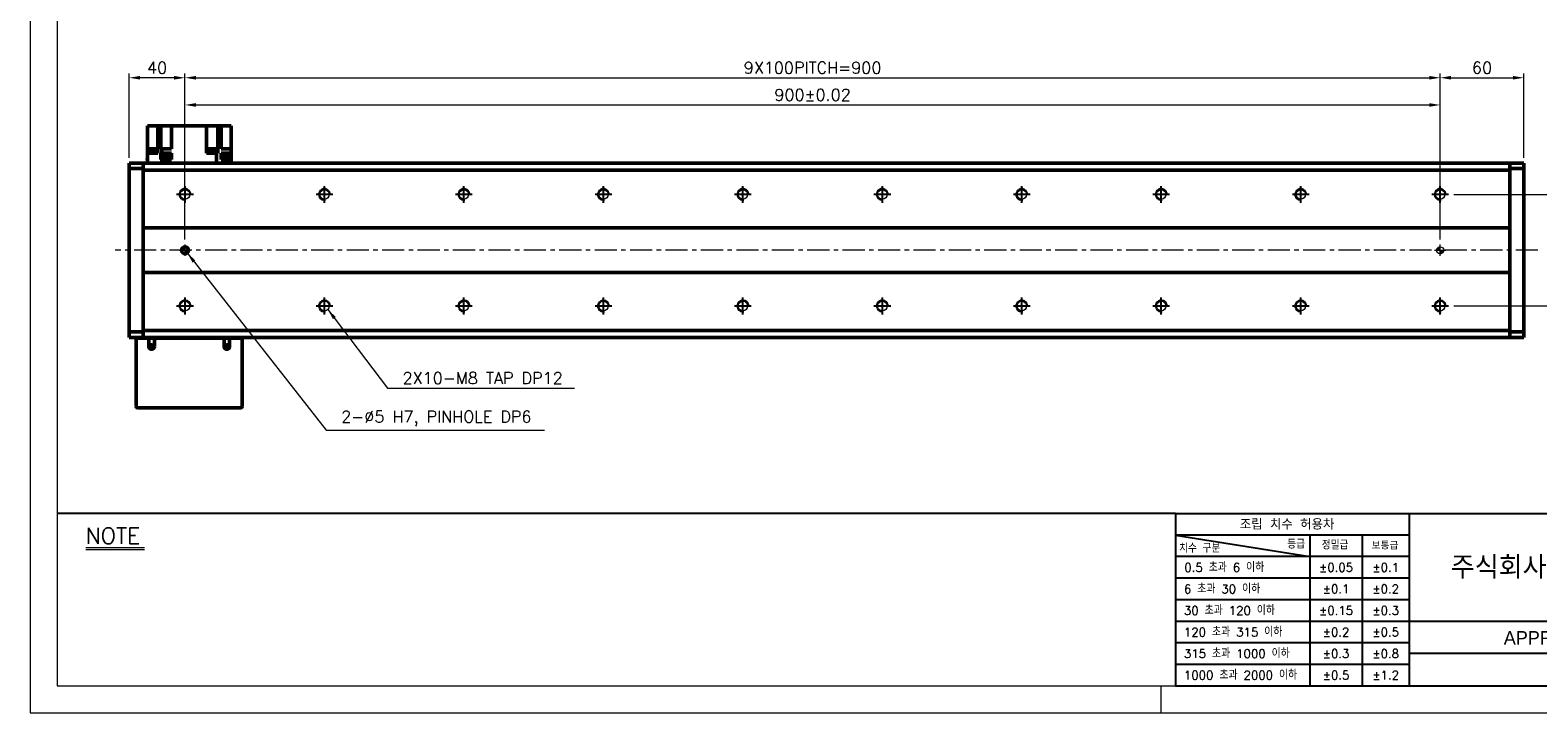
# Model space of a CAD drawing. Header units: millimetres. Extents: x 46891 to 50168, y 6223 to 9676.
# Tile 1 of 5: x 48547 to 49628, y 8529 to 9018. Entities that reach past the tile are written whole.
import ezdxf
from ezdxf.enums import TextEntityAlignment as Align

# ---------------------------------------------------------------- set-up
doc = ezdxf.new("R2010")
doc.units = ezdxf.units.MM
doc.header["$LTSCALE"] = 0.5
doc.linetypes.add('CENTER', pattern=[50.8, 31.75, -6.35, 6.35, -6.35])
doc.layers.get('0').update_dxf_attribs({"lineweight": 20})
for name, color, linetype, lineweight in [('1', 1, 'CENTER', 13), ('4', 4, 'Continuous', 13), ('외형선(ISO)', 7, 'Continuous', 50)]:
    doc.layers.add(name, color=color, linetype=linetype, lineweight=lineweight)
for name, color, linetype in [('3', 3, 'Continuous'), ('C', 1, 'CENTER'), ('DIM', 4, 'Continuous')]:
    doc.layers.add(name, color=color, linetype=linetype)
doc.styles.add('ACISOGDT', font='amgdt.shx')
doc.styles.add('DSR TEXT', font='romans.shx', dxfattribs={"bigfont": 'whgtxt.shx'})
doc.styles.get("Standard").update_dxf_attribs({"font": 'romans.shx', "bigfont": 'whgtxt.shx'})
doc.dimstyles.new('DSR', dxfattribs={"dimscale": 2, "dimtxt": 3, "dimasz": 3, "dimexe": 0.5, "dimexo": 0.5, "dimgap": 0.5, "dimtad": 1, "dimdsep": 46, "dimtxsty": 'Standard', "dimcen": 2.5, "dimclrd": 4, "dimclre": 4, "dimclrt": 2, "dimadec": 0, "dimazin": 2, "dimtfac": 1, "dimtmove": 0, "dimatfit": 3, "dimfxl": 0, "dimlwd": -1, "dimlwe": -1, "dimarcsym": 0})

# ---------------------------------------------------------------- blocks, each defined once
blk = doc.blocks.new('A$C13F00394')
for p, q in [((-202.34, 25.67), (-191.42, 25.67)), ((-202.34, 25.3), (-191.42, 25.3))]:
    blk.add_line(p, q)
at = {"layer": '3'}
for p, q in [((0, 32), (-207.68, 32)), ((0, 32), (202.32, 32)), ((0, 32), (0, 0)), ((43.43, 32), (43.43, 0)), ((0, 28), (25, 24)), ((43.43, 28), (0, 28)), ((25, 28), (25, 0)), ((34.7, 28), (34.7, 0)), ((43.43, 24), (0, 24)), ((43.43, 20), (0, 20)), ((43.43, 16), (0, 16)), ((0, 12), (129.32, 12)), ((43.43, 8), (0, 8)), ((97.32, 6), (43.43, 6)), ((43.43, 4), (0, 4)), ((0, 0), (202.32, 0))]:
    blk.add_line(p, q, dxfattribs=at)
at = {"color": 0, "style": 'DSR TEXT'}
for s, height, p in [('조립 치수 허용차', 2, (11.97, 29.02)), ('치수 구분', 1.5, (0.69, 24.78)), ('등급', 1.5, (20.77, 25.52)), ('정밀급', 1.5, (27.18, 25.37)), ('보통급', 1.3, (36.41, 25.38)), (' 0.5 초과 6 이하', 1.6, (0.56, 21.19)), (' 6 초과 30 이하', 1.6, (0.49, 17.19)), (' 30 초과 120 이하', 1.6, (0.49, 13.19)), (' 120 초과 315 이하', 1.6, (0.49, 9.19)), (' 315 초과 1000 이하', 1.6, (0.49, 5.19)), (' 1000 초과 2000 이하', 1.6, (0.49, 1.19))]:
    blk.add_text(s, height=height, dxfattribs=at).set_placement(p)
at = {"color": 7, "style": 'ACISOGDT'}
blk.add_text('APPROVED', height=2.5, dxfattribs=at).set_placement((70.28, 8.93), align=Align.MIDDLE_CENTER)
at = {"color": 0, "char_height": 1.6, "attachment_point": 5, "style": 'DSR TEXT'}
for s, insert in [('%%P0.05', (29.85, 22)), ('%%P0.1', (39.07, 22)), ('%%P0.1', (29.85, 18)), ('%%P0.2', (39.07, 18)), ('%%P0.15', (29.85, 14)), ('%%P0.3', (39.07, 14)), ('%%P0.2', (29.85, 10)), ('%%P0.5', (39.07, 10)), ('%%P0.3', (29.85, 6)), ('%%P0.8', (39.07, 6)), ('%%P0.5', (29.85, 2)), ('%%P1.2', (39.07, 2))]:
    blk.add_mtext(s, dxfattribs=dict(at, insert=insert))
at = {"color": 7, "insert": (70.37, 22), "char_height": 4.2, "attachment_point": 5, "style": 'DSR TEXT'}
blk.add_mtext('주식회사 디에스알', dxfattribs=at)
at = {"layer": '4', "color": 0, "style": 'DSR TEXT'}
blk.add_text('NOTE', height=3, dxfattribs=at).set_placement((-202.39, 26.38))
blk = doc.blocks.new('A$C1C1952E1')
at = {"color": 1}
blk.add_lwpolyline([(0, 0), (420, 0), (420, 297), (0, 297)], close=True, dxfattribs=at)
at = {"color": 3}
blk.add_lwpolyline([(5, 5), (415, 5), (415, 292), (5, 292)], close=True, dxfattribs=at)
blk = doc.blocks.new('A$C33E56CC6')
h = blk.add_hatch()
h.set_pattern_fill('ANSI31', color=256, style=0)
h.set_pattern_definition([(45, (-7065.45672, -6508.5399), (-0.0883883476, 0.0883883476), [])])
h.paths.add_polyline_path([(4, 6.5, 0.414214), (1.5, 4), (4, 4)])
h.paths.add_polyline_path([(6.5, 4), (4, 4), (4, 1.5, 0.414214)])
blk.add_circle((4, 4), 2.5)
at = {"layer": '1'}
for p, q in [((0, 4), (8, 4)), ((4, 0), (4, 8))]:
    blk.add_line(p, q, dxfattribs=at)
blk = doc.blocks.new('tap8')
blk.add_circle((0, 0), 3.4)
at = {"layer": 'C', "color": 1, "linetype": 'CENTER'}
for p, q in [((-6, 0), (6, 0)), ((0, -6), (0, 6))]:
    blk.add_line(p, q, dxfattribs=at)
at = {"layer": 'DIM', "color": 3}
blk.add_arc((0, 0), 4, 263.8455, 189.4314, dxfattribs=at)
blk = doc.blocks.new('*D114')
at = {"color": 1, "linetype": 'ByBlock'}
for p, q in [((48657.7, 8868.3), (48657.7, 8967.8)), ((48665.5, 8964.8), (49549.9, 8964.8)), ((49557.7, 8868.3), (49557.7, 8967.8))]:
    blk.add_line(p, q, dxfattribs=at)
at = {"color": 1}
for points in [[(48665.5, 8966.1), (48665.5, 8963.5), (48657.7, 8964.8)], [(49549.9, 8966.1), (49549.9, 8963.5), (49557.7, 8964.8)]]:
    blk.add_solid(points, dxfattribs=at)
at = {"layer": 'Defpoints', "color": 0}
for p in [(49557.7, 8964.8), (48657.7, 8864.7), (49557.7, 8864.7)]:
    blk.add_point(p, dxfattribs=at)
at = {"color": 3, "insert": (49107.7, 8972), "char_height": 8.4, "attachment_point": 5, "style": 'DSR TEXT'}
blk.add_mtext('900%%P0.02', dxfattribs=at)
blk = doc.blocks.new('*D116')
at = {"color": 1, "linetype": 'ByBlock'}
for p, q in [((49557.7, 8911.9), (49557.7, 8987.3)), ((49565.5, 8984.3), (49609.9, 8984.3)), ((49617.7, 8926.8), (49617.7, 8987.3))]:
    blk.add_line(p, q, dxfattribs=at)
at = {"color": 1}
for points in [[(49565.5, 8985.6), (49565.5, 8983), (49557.7, 8984.3)], [(49609.9, 8985.6), (49609.9, 8983), (49617.7, 8984.3)]]:
    blk.add_solid(points, dxfattribs=at)
at = {"layer": 'Defpoints', "color": 0}
for p in [(49617.7, 8984.3), (49617.7, 8923.2), (49557.7, 8908.3)]:
    blk.add_point(p, dxfattribs=at)
at = {"color": 3, "insert": (49587.7, 8991.5), "char_height": 8.4, "attachment_point": 5, "style": 'DSR TEXT'}
blk.add_mtext('60', dxfattribs=at)
blk = doc.blocks.new('*D117')
at = {"color": 1, "linetype": 'ByBlock'}
for p, q in [((48617.7, 8926.8), (48617.7, 8987.3)), ((48649.9, 8984.3), (48625.5, 8984.3)), ((48657.7, 8868.3), (48657.7, 8987.3))]:
    blk.add_line(p, q, dxfattribs=at)
at = {"color": 1}
for points in [[(48625.5, 8985.6), (48625.5, 8983), (48617.7, 8984.3)], [(48649.9, 8985.6), (48649.9, 8983), (48657.7, 8984.3)]]:
    blk.add_solid(points, dxfattribs=at)
at = {"layer": 'Defpoints', "color": 0}
for p in [(48617.7, 8984.3), (48617.7, 8923.2), (48657.7, 8864.7)]:
    blk.add_point(p, dxfattribs=at)
at = {"color": 3, "insert": (48637.7, 8991.5), "char_height": 8.4, "attachment_point": 5, "style": 'DSR TEXT'}
blk.add_mtext('40', dxfattribs=at)
blk = doc.blocks.new('*D118')
at = {"color": 1, "linetype": 'ByBlock'}
for p, q in [((49567.4, 8900.7), (49654, 8900.7)), ((49651, 8892.8), (49651, 8828.5)), ((49567.4, 8820.7), (49654, 8820.7))]:
    blk.add_line(p, q, dxfattribs=at)
at = {"color": 1}
for points in [[(49649.7, 8892.8), (49652.3, 8892.8), (49651, 8900.7)], [(49649.7, 8828.5), (49652.3, 8828.5), (49651, 8820.7)]]:
    blk.add_solid(points, dxfattribs=at)
at = {"layer": 'Defpoints', "color": 0}
for p in [(49563.8, 8900.7), (49563.8, 8820.7), (49651, 8820.7)]:
    blk.add_point(p, dxfattribs=at)
at = {"color": 3, "insert": (49643.8, 8860.7), "char_height": 8.4, "attachment_point": 5, "rotation": 90, "style": 'DSR TEXT'}
blk.add_mtext('80', dxfattribs=at)
blk = doc.blocks.new('*D131')
at = {"color": 1, "linetype": 'ByBlock'}
for p, q in [((48657.7, 8910.3), (48657.7, 8987.3)), ((48665.5, 8984.3), (49549.9, 8984.3)), ((49557.7, 8910.3), (49557.7, 8987.3))]:
    blk.add_line(p, q, dxfattribs=at)
at = {"color": 1}
for points in [[(48665.5, 8985.6), (48665.5, 8983), (48657.7, 8984.3)], [(49549.9, 8985.6), (49549.9, 8983), (49557.7, 8984.3)]]:
    blk.add_solid(points, dxfattribs=at)
at = {"layer": 'Defpoints', "color": 0}
for p in [(49557.7, 8984.3), (48657.7, 8906.7), (49557.7, 8906.7)]:
    blk.add_point(p, dxfattribs=at)
at = {"color": 3, "insert": (49107.7, 8991.5), "char_height": 8.4, "attachment_point": 5, "style": 'DSR TEXT'}
blk.add_mtext('9X100PITCH=900', dxfattribs=at)

msp = doc.modelspace()

# ---------------------------------------------------------------- linework, layer by layer
at = {"color": 1}
msp.add_line((49357.48132, 8548.30052), (49357.48132, 8528.99552), dxfattribs=at)
at = {"layer": '1'}
msp.add_line((49627.72397, 8860.65025), (48607.72397, 8860.65025), dxfattribs=at)
at = {"layer": '3'}
msp.add_line((49367.8386, 8548.30052), (50148.98632, 8548.30052), dxfattribs=at)
at = {"layer": '외형선(ISO)'}
for p, q in [((48630.72397, 8930.25025), (48630.72397, 8949.75025)), ((48630.72397, 8949.75025), (48634.72397, 8949.75025)), ((48638.22397, 8949.75025), (48634.72397, 8949.75025)), ((48640.44535, 8949.75025), (48638.22397, 8949.75025)), ((48638.22397, 8930.25025), (48638.22397, 8949.75025)), ((48640.44535, 8933.25025), (48640.44535, 8949.75025)), ((48640.44535, 8949.75025), (48644.42397, 8949.75025)), ((48647.92397, 8949.75025), (48644.42397, 8949.75025)), ((48647.92397, 8949.75025), (48673.22397, 8949.75025)), ((48647.92397, 8949.75025), (48647.92397, 8933.25025)), ((48673.22397, 8930.25025), (48673.22397, 8949.75025)), ((48676.72397, 8949.75025), (48673.22397, 8949.75025)), ((48676.72397, 8949.75025), (48681.23205, 8949.75025)), ((48683.72397, 8949.75025), (48681.23205, 8949.75025)), ((48681.23205, 8930.25025), (48681.23205, 8949.75025)), ((48687.22397, 8949.75025), (48683.72397, 8949.75025)), ((48683.72397, 8933.25025), (48683.72397, 8949.75025)), ((48687.22397, 8949.75025), (48690.72397, 8949.75025)), ((48690.72397, 8933.25025), (48690.72397, 8949.75025)), ((48630.72397, 8923.15025), (48630.72397, 8930.25025)), ((48630.72397, 8930.25025), (48636.28395, 8930.25025)), ((48631.23527, 8930.75025), (48637.23527, 8930.75025)), ((48631.23527, 8930.25025), (48631.23527, 8930.75025)), ((48631.28527, 8931.45025), (48637.18527, 8931.45025)), ((48631.28527, 8930.75025), (48631.28527, 8931.45025)), ((48631.43527, 8933.45025), (48637.03527, 8933.45025)), ((48631.43527, 8931.45025), (48631.43527, 8933.45025)), ((48638.22397, 8930.25025), (48636.28395, 8930.25025)), ((48637.03527, 8931.45025), (48637.03527, 8933.45025)), ((48637.18527, 8930.75025), (48637.18527, 8931.45025)), ((48637.23527, 8930.25025), (48637.23527, 8930.75025)), ((48640.7653, 8933.25025), (48640.44535, 8933.25025)), ((48640.44535, 8925.75025), (48640.44535, 8930.25025)), ((48640.44535, 8930.25025), (48640.7653, 8930.25025)), ((48640.7653, 8933.25025), (48641.16461, 8933.25025)), ((48641.16461, 8930.25025), (48640.7653, 8930.25025)), ((48641.16461, 8933.25025), (48647.92397, 8933.25025)), ((48641.16461, 8930.25025), (48641.16461, 8933.25025)), ((48647.92397, 8930.25025), (48641.16461, 8930.25025)), ((48647.92397, 8930.25025), (48647.92397, 8925.75025)), ((48673.22397, 8930.25025), (48680.28334, 8930.25025)), ((48674.01994, 8930.75025), (48680.01994, 8930.75025)), ((48674.01994, 8930.25025), (48674.01994, 8930.75025)), ((48674.06994, 8931.45025), (48679.96994, 8931.45025)), ((48674.06994, 8930.75025), (48674.06994, 8931.45025)), ((48674.21994, 8933.45025), (48679.81994, 8933.45025)), ((48674.21994, 8931.45025), (48674.21994, 8933.45025)), ((48679.81994, 8931.45025), (48679.81994, 8933.45025)), ((48679.96994, 8930.75025), (48679.96994, 8931.45025)), ((48680.01994, 8930.25025), (48680.01994, 8930.75025)), ((48680.28334, 8923.15025), (48680.28334, 8930.25025)), ((48680.28334, 8930.25025), (48680.68265, 8930.25025)), ((48681.23205, 8930.25025), (48680.68265, 8930.25025)), ((48685.16399, 8933.25025), (48683.72397, 8933.25025)), ((48683.72397, 8925.75025), (48683.72397, 8930.25025)), ((48683.72397, 8930.25025), (48685.16399, 8930.25025)), ((48685.16399, 8933.25025), (48690.72397, 8933.25025)), ((48690.72397, 8930.25025), (48685.16399, 8930.25025)), ((48690.72397, 8933.25025), (48690.72397, 8930.25025)), ((48690.72397, 8930.25025), (48690.72397, 8926.45025)), ((48617.72397, 8923.15025), (48617.72397, 8922.27157)), ((48627.72397, 8923.15025), (48617.72397, 8923.15025)), ((48617.72397, 8919.15025), (48617.72397, 8922.27157)), ((48617.72397, 8802.15025), (48617.72397, 8919.15025)), ((48627.72397, 8919.15025), (48617.72397, 8919.15025)), ((48627.72397, 8923.15025), (48627.72397, 8922.27157)), ((49607.72397, 8923.15025), (48627.72397, 8923.15025)), ((48627.72397, 8922.27157), (48627.72397, 8923.15025)), ((48627.72397, 8918.15025), (48627.72397, 8922.27157)), ((48627.72397, 8922.27157), (48627.72397, 8919.15025)), ((48630.68906, 8926.45025), (48630.72397, 8926.45025)), ((48630.68906, 8925.75025), (48630.68906, 8926.45025)), ((48630.72397, 8925.75025), (48630.68906, 8925.75025)), ((48640.7653, 8925.75025), (48640.44535, 8925.75025)), ((48640.7653, 8925.75025), (48641.16461, 8925.75025)), ((48641.11122, 8926.45025), (48647.01122, 8926.45025)), ((48641.11122, 8925.75025), (48641.11122, 8926.45025)), ((48641.16461, 8925.75025), (48643.60869, 8925.75025)), ((48641.16461, 8923.15025), (48641.16461, 8925.75025)), ((48641.26122, 8928.45025), (48646.86122, 8928.45025)), ((48641.26122, 8926.45025), (48641.26122, 8928.45025)), ((48644.51376, 8925.75025), (48643.60869, 8925.75025)), ((48644.51376, 8925.75025), (48647.92397, 8925.75025)), ((48646.86122, 8926.45025), (48646.86122, 8928.45025)), ((48647.01122, 8925.75025), (48647.01122, 8926.45025)), ((48685.16399, 8925.75025), (48683.72397, 8925.75025)), ((48684.85889, 8926.45025), (48690.75889, 8926.45025)), ((48684.85889, 8925.75025), (48684.85889, 8926.45025)), ((48685.00889, 8928.45025), (48690.60889, 8928.45025)), ((48685.00889, 8926.45025), (48685.00889, 8928.45025)), ((48685.16399, 8925.75025), (48690.72397, 8925.75025)), ((48690.60889, 8926.45025), (48690.60889, 8928.45025)), ((48690.72397, 8923.15025), (48690.72397, 8925.75025)), ((48690.75889, 8925.75025), (48690.72397, 8925.75025)), ((48690.75889, 8925.75025), (48690.75889, 8926.45025)), ((49607.72397, 8922.27157), (49607.72397, 8923.15025)), ((49607.72397, 8923.15025), (49607.72397, 8922.27157)), ((49607.72397, 8923.15025), (49617.72397, 8923.15025)), ((49607.72397, 8922.27157), (49607.72397, 8918.15025)), ((49607.72397, 8919.15025), (49607.72397, 8922.27157)), ((49607.72397, 8919.15025), (49617.72397, 8919.15025)), ((49617.72397, 8922.27157), (49617.72397, 8923.15025)), ((49617.72397, 8922.27157), (49617.72397, 8919.15025)), ((49617.72397, 8919.15025), (49617.72397, 8802.15025)), ((48627.72397, 8876.65025), (48627.72397, 8918.15025)), ((48627.72397, 8918.15025), (49607.72397, 8918.15025)), ((49607.72397, 8918.15025), (49607.72397, 8876.65025)), ((48627.72397, 8875.7967), (48627.72397, 8876.65025)), ((49607.72397, 8876.65025), (48627.72397, 8876.65025)), ((48627.72397, 8875.44315), (48627.72397, 8875.7967)), ((49607.72397, 8876.65025), (49607.72397, 8875.7967)), ((49607.72397, 8875.7967), (49607.72397, 8875.44315)), ((48627.72397, 8845.85736), (48627.72397, 8875.44315)), ((48627.72397, 8875.44315), (48627.72397, 8845.85736)), ((49607.72397, 8875.44315), (49607.72397, 8845.85736)), ((49607.72397, 8845.85736), (49607.72397, 8875.44315)), ((48627.72397, 8845.50381), (48627.72397, 8845.85736)), ((48627.72397, 8844.65025), (48627.72397, 8845.50381)), ((48627.72397, 8803.15025), (48627.72397, 8844.65025)), ((48627.72397, 8844.65025), (49607.72397, 8844.65025)), ((49607.72397, 8845.85736), (49607.72397, 8845.50381)), ((49607.72397, 8845.50381), (49607.72397, 8844.65025)), ((49607.72397, 8844.65025), (49607.72397, 8803.15025)), ((48617.72397, 8799.02893), (48617.72397, 8802.15025)), ((48627.72397, 8802.15025), (48617.72397, 8802.15025)), ((48627.72397, 8799.02893), (48627.72397, 8803.15025)), ((49607.72397, 8803.15025), (48627.72397, 8803.15025)), ((48627.72397, 8802.15025), (48627.72397, 8799.02893)), ((49607.72397, 8803.15025), (49607.72397, 8799.02893)), ((49607.72397, 8799.02893), (49607.72397, 8802.15025)), ((49607.72397, 8802.15025), (49617.72397, 8802.15025)), ((49617.72397, 8802.15025), (49617.72397, 8799.02893)), ((48617.72397, 8799.02893), (48617.72397, 8798.15025)), ((48627.72397, 8798.15025), (48617.72397, 8798.15025)), ((48622.72397, 8797.65025), (48623.72397, 8797.65025)), ((48622.72397, 8797.65025), (48622.72397, 8748.65025)), ((48623.72397, 8797.65025), (48631.72397, 8797.65025)), ((48627.72397, 8799.02893), (48627.72397, 8798.15025)), ((48627.72397, 8798.15025), (48627.72397, 8799.02893)), ((49607.72397, 8798.15025), (48627.72397, 8798.15025)), ((48631.72397, 8797.65025), (48635.72397, 8797.65025)), ((48631.72397, 8791.65025), (48631.72397, 8797.65025)), ((48635.72397, 8797.65025), (48635.72397, 8791.65025)), ((48635.72397, 8797.65025), (48685.72397, 8797.65025)), ((48645.07397, 8798.11025), (48676.37397, 8798.11025)), ((48645.07397, 8797.76525), (48645.07397, 8798.11025)), ((48645.07397, 8797.76525), (48676.37397, 8797.76525)), ((48676.37397, 8797.76525), (48676.37397, 8798.11025)), ((48685.72397, 8797.65025), (48689.72397, 8797.65025)), ((48685.72397, 8791.65025), (48685.72397, 8797.65025)), ((48689.72397, 8797.65025), (48689.72397, 8791.65025)), ((48689.72397, 8797.65025), (48697.72397, 8797.65025)), ((48697.72397, 8797.65025), (48698.72397, 8797.65025)), ((48698.72397, 8748.65025), (48698.72397, 8797.65025)), ((49607.72397, 8798.15025), (49607.72397, 8799.02893)), ((49607.72397, 8799.02893), (49607.72397, 8798.15025)), ((49607.72397, 8798.15025), (49617.72397, 8798.15025)), ((49617.72397, 8798.15025), (49617.72397, 8799.02893)), ((48623.72397, 8747.65025), (48697.72397, 8747.65025))]:
    msp.add_line(p, q, dxfattribs=at)
for centre, radius in [((48657.72397, 8860.65025), 2.5), ((48633.72397, 8791.65025), 1.2295), ((48687.72397, 8791.65025), 1.2295)]:
    msp.add_circle(centre, radius, dxfattribs=at)
for centre, radius, start, end in [((48633.72397, 8791.65025), 2, 180, 0), ((48687.72397, 8791.65025), 2, 180, 0), ((48623.72397, 8748.65025), 1, 180, 270), ((48697.72397, 8748.65025), 1, 270, 0)]:
    msp.add_arc(centre, radius, start, end, dxfattribs=at)

# ---------------------------------------------------------------- block references
at = {"xscale": 3.861000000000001, "yscale": 3.861000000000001, "zscale": 3.861000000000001}
for name, p in [('A$C1C1952E1', (48546.67132, 8528.99552)), ('A$C13F00394', (49367.83861, 8548.30052))]:
    msp.add_blockref(name, p, dxfattribs=at)
at = {"rotation": 90}
for p in [(48657.72397, 8900.65025), (48757.72397, 8900.65025), (48857.72397, 8900.65025), (48957.72397, 8900.65025), (49057.72397, 8900.65025), (49157.72397, 8900.65025), (49257.72397, 8900.65025), (49357.72397, 8900.65025), (49457.72397, 8900.65025), (49557.72397, 8900.65025), (48657.72397, 8820.65025), (48757.72397, 8820.65025), (48857.72397, 8820.65025), (48957.72397, 8820.65025), (49057.72397, 8820.65025), (49157.72397, 8820.65025), (49257.72397, 8820.65025), (49357.72397, 8820.65025), (49457.72397, 8820.65025), (49557.72397, 8820.65025)]:
    msp.add_blockref('tap8', p, dxfattribs=at)
for p in [(48653.72397, 8856.65025), (49553.72397, 8856.65025)]:
    msp.add_blockref('A$C33E56CC6', p)

# ---------------------------------------------------------------- texts
at = {"color": 3, "char_height": 8.4, "attachment_point": 7, "style": 'DSR TEXT'}
for s, insert in [('2X10-M8 TAP DP12', (48813.69665, 8764.79774)), ('2-%%C5 H7, PINHOLE DP6', (48769.71358, 8734.54552))]:
    msp.add_mtext(s, dxfattribs=dict(at, insert=insert))

# ---------------------------------------------------------------- dimensions: what is measured, and where the dimension line sits
for base, p1, p2, picture, middle in [((48617.72397, 8984.32485), (48657.72397, 8864.65025), (48617.72397, 8923.15025), '*D117', (48637.72397, 8984.32485)), ((49617.72397, 8984.32485), (49557.72397, 8908.26189), (49617.72397, 8923.15025), '*D116', (49587.72397, 8984.32485))]:
    dim = msp.add_linear_dim(base=base, p1=p1, p2=p2, dimstyle='DSR', override={"dimscale": 3, "dimtxt": 2.8, "dimasz": 2.600136, "dimexe": 1, "dimexo": 1.2, "dimgap": 1, "dimdec": 4, "dimtxsty": 'DSR TEXT', "dimclrd": 1, "dimclre": 1, "dimclrt": 3, "dimtdec": 4, "dimtix": 1})
    dim.commit()
    dim.dimension.update_dxf_attribs({"geometry": picture, "text_midpoint": middle, "dimtype": 160})
for base, p1, p2, text, picture, middle in [((49557.72397, 8984.32485), (48657.72397, 8906.69722), (49557.72397, 8906.69722), '9X100PITCH=<>', '*D131', (49107.72397, 8991.52485)), ((49557.72397, 8964.84233), (48657.72397, 8864.65025), (49557.72397, 8864.65025), '<>%%P0.02', '*D114', (49107.72397, 8972.04233))]:
    dim = msp.add_linear_dim(base=base, p1=p1, p2=p2, text=text, dimstyle='DSR', override={"dimscale": 3, "dimtxt": 2.8, "dimasz": 2.600136, "dimexe": 1, "dimexo": 1.2, "dimgap": 1, "dimdec": 4, "dimtxsty": 'DSR TEXT', "dimclrd": 1, "dimclre": 1, "dimclrt": 3, "dimtdec": 4, "dimtix": 1})
    dim.commit()
    dim.dimension.update_dxf_attribs({"geometry": picture, "text_midpoint": middle})
dim = msp.add_linear_dim(base=(49650.97331, 8820.65025), p1=(49563.77095, 8900.65025), p2=(49563.77095, 8820.65025), angle=90, dimstyle='DSR', override={"dimscale": 3, "dimtxt": 2.8, "dimasz": 2.600136, "dimexe": 1, "dimexo": 1.2, "dimgap": 1, "dimdec": 4, "dimtxsty": 'DSR TEXT', "dimclrd": 1, "dimclre": 1, "dimclrt": 3, "dimtdec": 4, "dimtix": 1})
dim.commit()
dim.dimension.update_dxf_attribs({"geometry": '*D118', "text_midpoint": (49643.77331, 8860.65025)})

# ---------------------------------------------------------------- leaders
at = {"annotation_type": 0, "has_hookline": 1, "hookline_direction": 0}
for points, text_width in [([(48659.30235, 8858.71151), (48758.91317, 8731.54552), (48766.71358, 8731.54552)], 145.875), ([(48760.10506, 8818.22323), (48802.89624, 8761.79774), (48810.69665, 8761.79774)], 123.25)]:
    msp.add_leader(points, dimstyle='DSR', override={"dimscale": 3, "dimtxt": 2.8, "dimasz": 2.600136, "dimexe": 1, "dimexo": 1.2, "dimgap": 1, "dimdec": 4, "dimtxsty": 'DSR TEXT', "dimclrd": 1, "dimclre": 1, "dimclrt": 3, "dimtdec": 4, "dimtix": 1}, dxfattribs=dict(at, text_width=text_width))

doc.saveas('drawing.dxf')
